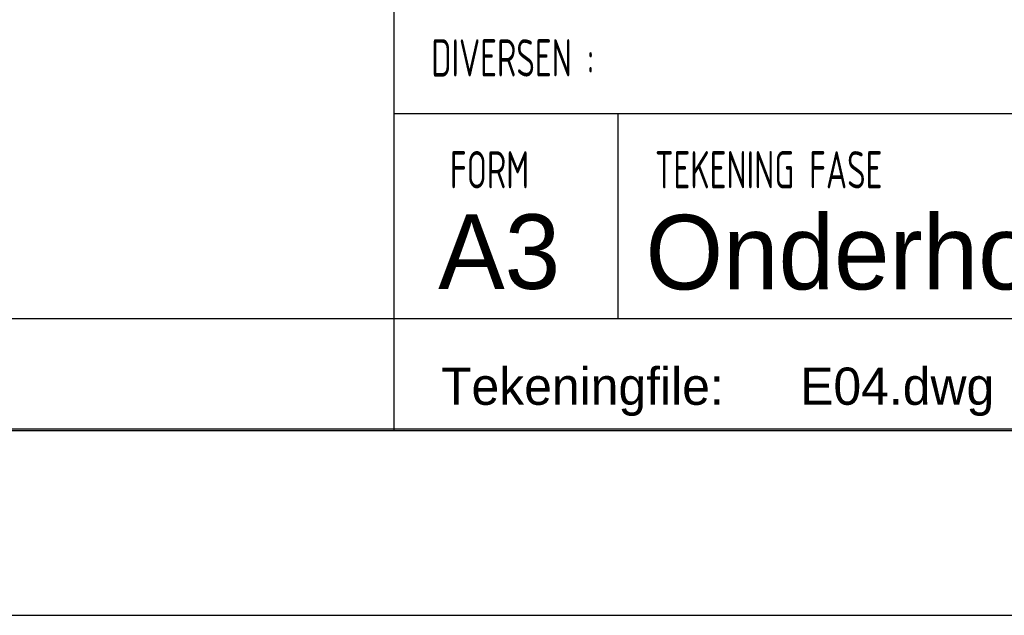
# Model space of a CAD drawing. Extents: x 0 to 85662, y 0 to 29700.
# Tile 5 of 44: x 31503 to 36784, y 0 to 3195. Entities that reach past the tile are written whole.
import ezdxf
from ezdxf.enums import TextEntityAlignment as Align

# ---------------------------------------------------------------- set-up
doc = ezdxf.new("R2010")
doc.units = 0
doc.header["$LTSCALE"] = 100
for name, color, linetype in [('00att025', 2, 'Continuous'), ('00att035', 3, 'Continuous'), ('00att050', 4, 'Continuous'), ('00kad025', 2, 'Continuous'), ('00kad070', 5, 'Continuous'), ('BL$2----', 7, 'Continuous'), ('BL$4----', 7, 'Continuous')]:
    doc.layers.add(name, color=color, linetype=linetype)
doc.styles.add('BURO-018', font='BUROFONT.shx', dxfattribs={"height": 180})
doc.styles.add('BURO-025', font='BUROFONT.shx', dxfattribs={"height": 250})
doc.styles.add('BURO-050', font='BUROFONT.shx', dxfattribs={"height": 500})
doc.styles.add('STYLE2', font='isocp2.shx', dxfattribs={"width": 0.7})

# ---------------------------------------------------------------- blocks, each defined once
blk = doc.blocks.new('A3-HOR')
at = {"layer": '00kad025', "linetype": 'Continuous'}
blk.add_line((0, 0), (420, 0), dxfattribs=at)
at = {"layer": '00kad070', "linetype": 'Continuous'}
blk.add_line((10, 10), (410, 10), dxfattribs=at)
blk = doc.blocks.new('STEMPEL GEERDIJK-NIEUW')
at = {"color": 5, "ltscale": 0.5}
for p, q in [((-84.9, 63.9), (-84.9, 9.9)), ((-9.9, 26.9), (-84.9, 26.9)), ((-9.9, 15.9), (-84.9, 15.9)), ((-9.9, 9.9), (-209.9, 9.9))]:
    blk.add_line(p, q, dxfattribs=at)
at = {"ltscale": 0.5}
for p, q in [((-72.9, 26.9), (-72.9, 15.9)), ((-84.9, 15.9), (-233.9, 15.9))]:
    blk.add_line(p, q, dxfattribs=at)
at = {"ltscale": 0.5, "style": 'STYLE2', "width": 0.7}
for s, p in [('DIVERSEN :', (-82.9, 28.9)), ('FORM', (-81.9, 22.9)), ('TEKENING FASE', (-70.9, 22.9))]:
    blk.add_text(s, height=2, dxfattribs=at).set_placement(p)
at = {"color": 1, "ltscale": 0.5, "style": 'BURO-018'}
for tag, p in [('DIVERSEN', (-68.9, 28.9)), ('AANTALBLAD', (-22.9, 28.9))]:
    blk.add_attdef(tag, p, '', height=2, dxfattribs=at)
at = {"layer": '00att025', "color": 1, "linetype": 'Continuous', "style": 'BURO-018'}
blk.add_text('Tekeningfile:', height=2, dxfattribs=at).set_placement((-82.375, 11.291))
for tag, p in [('WZ_GOEDC', (-230.84, 55.442)), ('WZ_GOEDB', (-225.315, 55.031)), ('WZ_GOEDA', (-218.863, 55.442)), ('WZ_INITSC', (-230.84, 40.332)), ('WZ_INITSB', (-224.737, 40.332)), ('WZ_INITSA', (-218.863, 40.332)), ('WZ_DATUMC', (-230.84, 17.774)), ('WZ_DATUMB', (-224.737, 17.774)), ('WZ_DATUMA', (-218.863, 17.774)), ('WZ_CODEB', (-224.737, 10.751)), ('WZ_CODEA', (-218.863, 10.751)), ('WZ_CODEC', (-230.84, 10.751))]:
    blk.add_attdef(tag, text='', height=1.8, rotation=90, dxfattribs=at).set_placement(p, align=Align.MIDDLE_LEFT)
at = {"layer": '00att025', "color": 1, "linetype": 'Continuous'}
for tag, p, height, style in [('TKSCHAAL', (-194.804, 59.901), 2, 'BURO-018'), ('PRDATUM', (-199.225, 49.917), 1.8, 'BURO-018'), ('PRPRLEID', (-179.438, 45.409), 1.8, 'BURO-018'), ('PROPDRGVR1', (-191.434, 32.851), 2.2, 'BURO-025'), ('TK1OMSCHR', (-191.287, 27.025), 2.2, 'BURO-025'), ('TK2OMSCHR', (-191.169, 20.919), 2.2, 'BURO-025'), ('TKFILE', (-63.112, 11.291), 2, 'BURO-018')]:
    blk.add_attdef(tag, p, '', height=height, dxfattribs=dict(at, style=style))
at = {"layer": '00att025', "color": 2, "linetype": 'Continuous'}
for tag, p, height, style in [('PRVRIJ5', (-150.129, 51.989), 2.5, 'BURO-025'), ('PRVRIJ6', (-150.142, 46.083), 2.5, 'BURO-025'), ('PRNUMMER', (-70.447, 33.854), 3.5, 'BURO-050'), ('TKFORMAAT', (-82.528, 17.509), 4, 'BURO-025')]:
    blk.add_attdef(tag, p, '', height=height, dxfattribs=dict(at, style=style))
at = {"layer": '00att025', "color": 1, "linetype": 'Continuous', "style": 'BURO-018'}
blk.add_attdef('TKINIT', text='', height=1.8, dxfattribs=at).set_placement((-179.711, 50.878), align=Align.MIDDLE_LEFT)
at = {"layer": '00att025', "color": 3, "linetype": 'Continuous', "ltscale": 25, "style": 'BURO-025'}
blk.add_attdef('TKFASE', text='', height=4, dxfattribs=at).set_placement((-71.405, 19.481), align=Align.MIDDLE_LEFT)
at = {"layer": '00att035', "color": 2, "linetype": 'Continuous', "style": 'BURO-025'}
blk.add_attdef('PROMSCHR', (-149.998, 57.146), '', height=2.5, dxfattribs=at)
at = {"layer": '00att050', "color": 2, "linetype": 'Continuous', "style": 'BURO-025'}
blk.add_attdef('TKTEKNR', text='', height=4, dxfattribs=at).set_placement((-19.639, 19.603), align=Align.MIDDLE_LEFT)

msp = doc.modelspace()

# ---------------------------------------------------------------- block references
at = {"layer": 'BL$2----', "xscale": 100, "yscale": 100}
msp.add_blockref('A3-HOR', (0, 0), dxfattribs=at)
at = {"layer": 'BL$4----'}
ref = msp.add_blockref('STEMPEL GEERDIJK-NIEUW', (42000, 0), dxfattribs=dict(at, xscale=100, yscale=100))
ref.add_attrib('TKFILE', 'E04.dwg', (35688.8, 1129.1), dxfattribs={"layer": '00att025', "color": 1, "linetype": 'Continuous', "height": 200, "style": 'BURO-018'})
ref.add_attrib('TKFORMAAT', 'A3', (33747.2, 1750.9), dxfattribs={"layer": '00att025', "color": 2, "linetype": 'Continuous', "height": 400, "style": 'BURO-025'})
ref.add_attrib('TKFASE', 'Onderhoud', dxfattribs={"layer": '00att025', "color": 3, "linetype": 'Continuous', "ltscale": 25, "height": 400, "style": 'BURO-025'}).set_placement((34859.5, 1948.1), align=Align.MIDDLE_LEFT)

doc.saveas('drawing.dxf')
